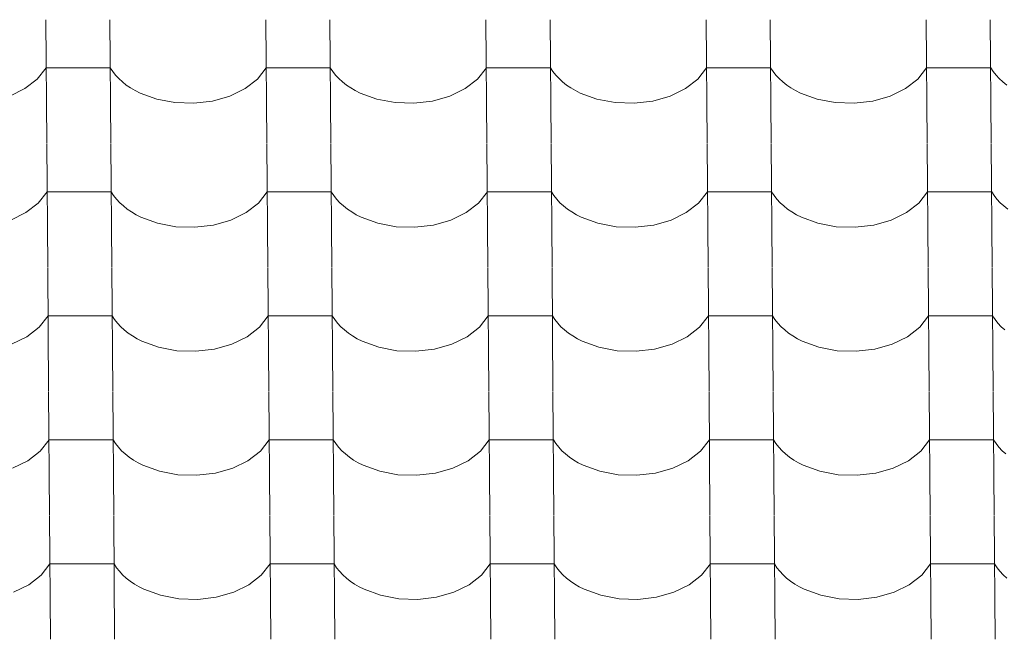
# Model space of a CAD drawing. Header units: millimetres. Extents: x -27785 to 104762, y -947 to 11132.
# Tile 40 of 146: x -15966 to -15228, y 7503 to 7968. Entities that reach past the tile are written whole.
import ezdxf

# ---------------------------------------------------------------- set-up
doc = ezdxf.new("R2010")
doc.units = ezdxf.units.MM
doc.header["$MEASUREMENT"] = 0
doc.layers.add('POHLED JIŽNÍ_1_Bourané_Výplně - Povrchové', color=7, linetype='Continuous')
doc.layers.add('POHLED JIŽNÍ_1_Konstrukce - nosné', color=7, linetype='Continuous')

# ---------------------------------------------------------------- blocks, each defined once
blk = doc.blocks.new('*X2', base_point=(-29303.7, -27473.93))
at = {"layer": 'POHLED JIŽNÍ_1_Bourané_Výplně - Povrchové', "color": 7, "linetype": 'Continuous', "lineweight": 13}
for p, q in [((-15946.07, 7968.19), (-15945.35, 7875.52)), ((-15898.03, 7968.19), (-15897.31, 7875.52)), ((-15781.07, 7968.19), (-15780.35, 7875.52)), ((-15733.04, 7968.19), (-15732.32, 7875.52)), ((-15616.08, 7968.19), (-15615.35, 7875.52)), ((-15568.04, 7968.19), (-15567.32, 7875.52)), ((-15451.08, 7968.19), (-15450.36, 7875.52)), ((-15403.05, 7968.19), (-15402.32, 7875.52)), ((-15286.08, 7968.19), (-15285.36, 7875.52)), ((-15238.05, 7968.19), (-15237.33, 7875.52)), ((-15952.39, 7923.65), (-15945.79, 7932.04)), ((-15921.77, 7932.04), (-15945.79, 7932.04)), ((-15897.75, 7932.04), (-15921.77, 7932.04)), ((-15897.75, 7932.04), (-15895.91, 7929.25)), ((-15895.91, 7929.25), (-15893.76, 7926.55)), ((-15787.39, 7923.65), (-15780.79, 7932.04)), ((-15756.77, 7932.04), (-15780.79, 7932.04)), ((-15732.76, 7932.04), (-15756.77, 7932.04)), ((-15732.76, 7932.04), (-15730.91, 7929.25)), ((-15730.91, 7929.25), (-15728.77, 7926.55)), ((-15622.4, 7923.65), (-15615.79, 7932.04)), ((-15591.78, 7932.04), (-15615.79, 7932.04)), ((-15567.76, 7932.04), (-15591.78, 7932.04)), ((-15567.76, 7932.04), (-15565.91, 7929.25)), ((-15565.91, 7929.25), (-15563.77, 7926.55)), ((-15457.4, 7923.65), (-15450.8, 7932.04)), ((-15426.78, 7932.04), (-15450.8, 7932.04)), ((-15402.76, 7932.04), (-15426.78, 7932.04)), ((-15402.76, 7932.04), (-15400.92, 7929.25)), ((-15400.92, 7929.25), (-15398.78, 7926.55)), ((-15292.4, 7923.65), (-15285.8, 7932.04)), ((-15261.79, 7932.04), (-15285.8, 7932.04)), ((-15237.77, 7932.04), (-15261.79, 7932.04)), ((-15237.77, 7932.04), (-15235.92, 7929.25)), ((-15235.92, 7929.25), (-15233.78, 7926.55)), ((-15961.64, 7916.48), (-15952.39, 7923.65)), ((-15893.76, 7926.55), (-15891.34, 7923.96)), ((-15891.34, 7923.96), (-15888.64, 7921.5)), ((-15888.64, 7921.5), (-15885.68, 7919.17)), ((-15796.65, 7916.48), (-15787.39, 7923.65)), ((-15728.77, 7926.55), (-15726.34, 7923.96)), ((-15726.34, 7923.96), (-15723.64, 7921.5)), ((-15723.64, 7921.5), (-15720.68, 7919.17)), ((-15631.65, 7916.48), (-15622.4, 7923.65)), ((-15563.77, 7926.55), (-15561.34, 7923.96)), ((-15561.34, 7923.96), (-15558.64, 7921.5)), ((-15558.64, 7921.5), (-15555.69, 7919.17)), ((-15466.65, 7916.48), (-15457.4, 7923.65)), ((-15398.78, 7926.55), (-15396.35, 7923.96)), ((-15396.35, 7923.96), (-15393.65, 7921.5)), ((-15393.65, 7921.5), (-15390.69, 7919.17)), ((-15301.66, 7916.48), (-15292.4, 7923.65)), ((-15233.78, 7926.55), (-15231.35, 7923.96)), ((-15231.35, 7923.96), (-15228.65, 7921.5)), ((-15228.65, 7921.5), (-15225.69, 7919.17)), ((-15973.08, 7910.89), (-15961.64, 7916.48)), ((-15885.68, 7919.17), (-15882.48, 7916.99)), ((-15882.48, 7916.99), (-15879.05, 7914.97)), ((-15879.05, 7914.97), (-15875.41, 7913.13)), ((-15875.41, 7913.13), (-15862.93, 7908.55)), ((-15808.08, 7910.89), (-15796.65, 7916.48)), ((-15720.68, 7919.17), (-15717.48, 7916.99)), ((-15717.48, 7916.99), (-15714.05, 7914.97)), ((-15714.05, 7914.97), (-15710.42, 7913.13)), ((-15710.42, 7913.13), (-15697.94, 7908.55)), ((-15643.08, 7910.89), (-15631.65, 7916.48)), ((-15555.69, 7919.17), (-15552.48, 7916.99)), ((-15552.48, 7916.99), (-15549.06, 7914.97)), ((-15549.06, 7914.97), (-15545.42, 7913.13)), ((-15545.42, 7913.13), (-15532.94, 7908.55)), ((-15478.09, 7910.89), (-15466.65, 7916.48)), ((-15390.69, 7919.17), (-15387.49, 7916.99)), ((-15387.49, 7916.99), (-15384.06, 7914.97)), ((-15384.06, 7914.97), (-15380.42, 7913.13)), ((-15380.42, 7913.13), (-15367.95, 7908.55)), ((-15313.09, 7910.89), (-15301.66, 7916.48)), ((-15862.93, 7908.55), (-15849.25, 7905.97)), ((-15849.25, 7905.97), (-15835.07, 7905.49)), ((-15835.07, 7905.49), (-15821.11, 7907.16)), ((-15821.11, 7907.16), (-15808.08, 7910.89)), ((-15697.94, 7908.55), (-15684.26, 7905.97)), ((-15684.26, 7905.97), (-15670.08, 7905.49)), ((-15670.08, 7905.49), (-15656.11, 7907.16)), ((-15656.11, 7907.16), (-15643.08, 7910.89)), ((-15532.94, 7908.55), (-15519.26, 7905.97)), ((-15519.26, 7905.97), (-15505.08, 7905.49)), ((-15505.08, 7905.49), (-15491.12, 7907.16)), ((-15491.12, 7907.16), (-15478.09, 7910.89)), ((-15367.95, 7908.55), (-15354.27, 7905.97)), ((-15354.27, 7905.97), (-15340.08, 7905.49)), ((-15340.08, 7905.49), (-15326.12, 7907.16)), ((-15326.12, 7907.16), (-15313.09, 7910.89)), ((-15945.34, 7875.19), (-15944.62, 7782.51)), ((-15897.31, 7875.19), (-15896.59, 7782.51)), ((-15780.35, 7875.19), (-15779.63, 7782.51)), ((-15732.31, 7875.19), (-15731.59, 7782.51)), ((-15615.35, 7875.19), (-15614.63, 7782.51)), ((-15567.32, 7875.19), (-15566.6, 7782.51)), ((-15450.36, 7875.19), (-15449.63, 7782.51)), ((-15402.32, 7875.19), (-15401.6, 7782.51)), ((-15285.36, 7875.19), (-15284.64, 7782.51)), ((-15237.33, 7875.19), (-15236.6, 7782.51)), ((-15951.67, 7830.64), (-15945.06, 7839.03)), ((-15921.05, 7839.03), (-15945.06, 7839.03)), ((-15897.03, 7839.03), (-15921.05, 7839.03)), ((-15897.03, 7839.03), (-15895.18, 7836.24)), ((-15786.67, 7830.64), (-15780.07, 7839.03)), ((-15756.05, 7839.03), (-15780.07, 7839.03)), ((-15732.03, 7839.03), (-15756.05, 7839.03)), ((-15732.03, 7839.03), (-15730.19, 7836.24)), ((-15621.67, 7830.64), (-15615.07, 7839.03)), ((-15591.05, 7839.03), (-15615.07, 7839.03)), ((-15567.04, 7839.03), (-15591.05, 7839.03)), ((-15567.04, 7839.03), (-15565.19, 7836.24)), ((-15456.68, 7830.64), (-15450.07, 7839.03)), ((-15426.06, 7839.03), (-15450.07, 7839.03)), ((-15402.04, 7839.03), (-15426.06, 7839.03)), ((-15402.04, 7839.03), (-15400.19, 7836.24)), ((-15291.68, 7830.64), (-15285.08, 7839.03)), ((-15261.06, 7839.03), (-15285.08, 7839.03)), ((-15237.04, 7839.03), (-15261.06, 7839.03)), ((-15237.04, 7839.03), (-15235.2, 7836.24)), ((-15960.92, 7823.47), (-15951.67, 7830.64)), ((-15895.18, 7836.24), (-15893.04, 7833.54)), ((-15893.04, 7833.54), (-15890.61, 7830.95)), ((-15890.61, 7830.95), (-15887.91, 7828.49)), ((-15795.92, 7823.47), (-15786.67, 7830.64)), ((-15730.19, 7836.24), (-15728.04, 7833.54)), ((-15728.04, 7833.54), (-15725.62, 7830.95)), ((-15725.62, 7830.95), (-15722.92, 7828.49)), ((-15630.93, 7823.47), (-15621.67, 7830.64)), ((-15565.19, 7836.24), (-15563.05, 7833.54)), ((-15563.05, 7833.54), (-15560.62, 7830.95)), ((-15560.62, 7830.95), (-15557.92, 7828.49)), ((-15465.93, 7823.47), (-15456.68, 7830.64)), ((-15400.19, 7836.24), (-15398.05, 7833.54)), ((-15398.05, 7833.54), (-15395.62, 7830.95)), ((-15395.62, 7830.95), (-15392.92, 7828.49)), ((-15300.94, 7823.47), (-15291.68, 7830.64)), ((-15235.2, 7836.24), (-15233.06, 7833.54)), ((-15233.06, 7833.54), (-15230.63, 7830.95)), ((-15230.63, 7830.95), (-15227.93, 7828.49)), ((-15972.35, 7817.88), (-15960.92, 7823.47)), ((-15887.91, 7828.49), (-15884.95, 7826.16)), ((-15884.95, 7826.16), (-15881.75, 7823.98)), ((-15881.75, 7823.98), (-15878.32, 7821.96)), ((-15807.36, 7817.88), (-15795.92, 7823.47)), ((-15722.92, 7828.49), (-15719.96, 7826.16)), ((-15719.96, 7826.16), (-15716.76, 7823.98)), ((-15716.76, 7823.98), (-15713.33, 7821.96)), ((-15642.36, 7817.88), (-15630.93, 7823.47)), ((-15557.92, 7828.49), (-15554.96, 7826.16)), ((-15554.96, 7826.16), (-15551.76, 7823.98)), ((-15551.76, 7823.98), (-15548.33, 7821.96)), ((-15477.36, 7817.88), (-15465.93, 7823.47)), ((-15392.92, 7828.49), (-15389.97, 7826.16)), ((-15389.97, 7826.16), (-15386.76, 7823.98)), ((-15386.76, 7823.98), (-15383.34, 7821.96)), ((-15312.37, 7817.88), (-15300.94, 7823.47)), ((-15227.93, 7828.49), (-15224.97, 7826.16)), ((-15878.32, 7821.96), (-15874.69, 7820.12)), ((-15874.69, 7820.12), (-15862.21, 7815.54)), ((-15820.39, 7814.16), (-15807.36, 7817.88)), ((-15713.33, 7821.96), (-15709.69, 7820.12)), ((-15709.69, 7820.12), (-15697.21, 7815.54)), ((-15655.39, 7814.16), (-15642.36, 7817.88)), ((-15548.33, 7821.96), (-15544.7, 7820.12)), ((-15544.7, 7820.12), (-15532.22, 7815.54)), ((-15490.39, 7814.16), (-15477.36, 7817.88)), ((-15383.34, 7821.96), (-15379.7, 7820.12)), ((-15379.7, 7820.12), (-15367.22, 7815.54)), ((-15325.4, 7814.16), (-15312.37, 7817.88)), ((-15862.21, 7815.54), (-15848.53, 7812.96)), ((-15848.53, 7812.96), (-15834.35, 7812.49)), ((-15834.35, 7812.49), (-15820.39, 7814.16)), ((-15697.21, 7815.54), (-15683.53, 7812.96)), ((-15683.53, 7812.96), (-15669.35, 7812.49)), ((-15669.35, 7812.49), (-15655.39, 7814.16)), ((-15532.22, 7815.54), (-15518.54, 7812.96)), ((-15518.54, 7812.96), (-15504.36, 7812.49)), ((-15504.36, 7812.49), (-15490.39, 7814.16)), ((-15367.22, 7815.54), (-15353.54, 7812.96)), ((-15353.54, 7812.96), (-15339.36, 7812.49)), ((-15339.36, 7812.49), (-15325.4, 7814.16)), ((-15944.62, 7782.18), (-15943.9, 7689.5)), ((-15896.59, 7782.18), (-15895.86, 7689.5)), ((-15779.62, 7782.18), (-15778.9, 7689.5)), ((-15731.59, 7782.18), (-15730.87, 7689.5)), ((-15614.63, 7782.18), (-15613.91, 7689.5)), ((-15566.59, 7782.18), (-15565.87, 7689.5)), ((-15449.63, 7782.18), (-15448.91, 7689.5)), ((-15401.6, 7782.18), (-15400.88, 7689.5)), ((-15284.64, 7782.18), (-15283.92, 7689.5)), ((-15236.6, 7782.18), (-15235.88, 7689.5)), ((-15950.94, 7737.63), (-15944.34, 7746.02)), ((-15920.32, 7746.02), (-15944.34, 7746.02)), ((-15896.3, 7746.02), (-15920.32, 7746.02)), ((-15896.3, 7746.02), (-15894.46, 7743.23)), ((-15894.46, 7743.23), (-15892.32, 7740.53)), ((-15785.95, 7737.63), (-15779.34, 7746.02)), ((-15755.33, 7746.02), (-15779.34, 7746.02)), ((-15731.31, 7746.02), (-15755.33, 7746.02)), ((-15731.31, 7746.02), (-15729.46, 7743.23)), ((-15729.46, 7743.23), (-15727.32, 7740.53)), ((-15620.95, 7737.63), (-15614.35, 7746.02)), ((-15590.33, 7746.02), (-15614.35, 7746.02)), ((-15566.31, 7746.02), (-15590.33, 7746.02)), ((-15566.31, 7746.02), (-15564.47, 7743.23)), ((-15564.47, 7743.23), (-15562.32, 7740.53)), ((-15455.95, 7737.63), (-15449.35, 7746.02)), ((-15425.33, 7746.02), (-15449.35, 7746.02)), ((-15401.32, 7746.02), (-15425.33, 7746.02)), ((-15401.32, 7746.02), (-15399.47, 7743.23)), ((-15399.47, 7743.23), (-15397.33, 7740.53)), ((-15290.96, 7737.63), (-15284.35, 7746.02)), ((-15260.34, 7746.02), (-15284.35, 7746.02)), ((-15236.32, 7746.02), (-15260.34, 7746.02)), ((-15236.32, 7746.02), (-15234.48, 7743.23)), ((-15234.48, 7743.23), (-15232.33, 7740.53)), ((-15960.2, 7730.46), (-15950.94, 7737.63)), ((-15892.32, 7740.53), (-15889.89, 7737.94)), ((-15889.89, 7737.94), (-15887.19, 7735.48)), ((-15887.19, 7735.48), (-15884.23, 7733.15)), ((-15795.2, 7730.46), (-15785.95, 7737.63)), ((-15727.32, 7740.53), (-15724.89, 7737.94)), ((-15724.89, 7737.94), (-15722.19, 7735.48)), ((-15722.19, 7735.48), (-15719.23, 7733.15)), ((-15630.2, 7730.46), (-15620.95, 7737.63)), ((-15562.32, 7740.53), (-15559.9, 7737.94)), ((-15559.9, 7737.94), (-15557.2, 7735.48)), ((-15557.2, 7735.48), (-15554.24, 7733.15)), ((-15465.21, 7730.46), (-15455.95, 7737.63)), ((-15397.33, 7740.53), (-15394.9, 7737.94)), ((-15394.9, 7737.94), (-15392.2, 7735.48)), ((-15392.2, 7735.48), (-15389.24, 7733.15)), ((-15300.21, 7730.46), (-15290.96, 7737.63)), ((-15232.33, 7740.53), (-15229.91, 7737.94)), ((-15229.91, 7737.94), (-15227.21, 7735.48)), ((-15971.63, 7724.87), (-15960.2, 7730.46)), ((-15884.23, 7733.15), (-15881.03, 7730.97)), ((-15881.03, 7730.97), (-15877.6, 7728.96)), ((-15877.6, 7728.96), (-15873.97, 7727.11)), ((-15806.63, 7724.87), (-15795.2, 7730.46)), ((-15719.23, 7733.15), (-15716.03, 7730.97)), ((-15716.03, 7730.97), (-15712.6, 7728.96)), ((-15712.6, 7728.96), (-15708.97, 7727.11)), ((-15641.64, 7724.87), (-15630.2, 7730.46)), ((-15554.24, 7733.15), (-15551.04, 7730.97)), ((-15551.04, 7730.97), (-15547.61, 7728.96)), ((-15547.61, 7728.96), (-15543.97, 7727.11)), ((-15476.64, 7724.87), (-15465.21, 7730.46)), ((-15389.24, 7733.15), (-15386.04, 7730.97)), ((-15386.04, 7730.97), (-15382.61, 7728.96)), ((-15382.61, 7728.96), (-15378.98, 7727.11)), ((-15311.65, 7724.87), (-15300.21, 7730.46)), ((-15873.97, 7727.11), (-15861.49, 7722.54)), ((-15861.49, 7722.54), (-15847.81, 7719.95)), ((-15847.81, 7719.95), (-15833.62, 7719.48)), ((-15833.62, 7719.48), (-15819.66, 7721.15)), ((-15819.66, 7721.15), (-15806.63, 7724.87)), ((-15708.97, 7727.11), (-15696.49, 7722.54)), ((-15696.49, 7722.54), (-15682.81, 7719.95)), ((-15682.81, 7719.95), (-15668.63, 7719.48)), ((-15668.63, 7719.48), (-15654.67, 7721.15)), ((-15654.67, 7721.15), (-15641.64, 7724.87)), ((-15543.97, 7727.11), (-15531.49, 7722.54)), ((-15531.49, 7722.54), (-15517.81, 7719.95)), ((-15517.81, 7719.95), (-15503.63, 7719.48)), ((-15503.63, 7719.48), (-15489.67, 7721.15)), ((-15489.67, 7721.15), (-15476.64, 7724.87)), ((-15378.98, 7727.11), (-15366.5, 7722.54)), ((-15366.5, 7722.54), (-15352.82, 7719.95)), ((-15352.82, 7719.95), (-15338.64, 7719.48)), ((-15338.64, 7719.48), (-15324.67, 7721.15)), ((-15324.67, 7721.15), (-15311.65, 7724.87)), ((-15943.9, 7689.17), (-15943.18, 7596.49)), ((-15895.86, 7689.17), (-15895.14, 7596.49)), ((-15778.9, 7689.17), (-15778.18, 7596.49)), ((-15730.87, 7689.17), (-15730.15, 7596.49)), ((-15613.9, 7689.17), (-15613.18, 7596.49)), ((-15565.87, 7689.17), (-15565.15, 7596.49)), ((-15448.91, 7689.17), (-15448.19, 7596.49)), ((-15400.87, 7689.17), (-15400.15, 7596.49)), ((-15283.91, 7689.17), (-15283.19, 7596.49)), ((-15235.88, 7689.17), (-15235.16, 7596.49)), ((-15950.22, 7644.62), (-15943.62, 7653.01)), ((-15919.6, 7653.01), (-15943.62, 7653.01)), ((-15895.58, 7653.01), (-15919.6, 7653.01)), ((-15895.58, 7653.01), (-15893.74, 7650.22)), ((-15893.74, 7650.22), (-15891.59, 7647.52)), ((-15891.59, 7647.52), (-15889.17, 7644.93)), ((-15785.22, 7644.62), (-15778.62, 7653.01)), ((-15754.6, 7653.01), (-15778.62, 7653.01)), ((-15730.59, 7653.01), (-15754.6, 7653.01)), ((-15730.59, 7653.01), (-15728.74, 7650.22)), ((-15728.74, 7650.22), (-15726.6, 7647.52)), ((-15726.6, 7647.52), (-15724.17, 7644.93)), ((-15620.23, 7644.62), (-15613.62, 7653.01)), ((-15589.61, 7653.01), (-15613.62, 7653.01)), ((-15565.59, 7653.01), (-15589.61, 7653.01)), ((-15565.59, 7653.01), (-15563.74, 7650.22)), ((-15563.74, 7650.22), (-15561.6, 7647.52)), ((-15561.6, 7647.52), (-15559.17, 7644.93)), ((-15455.23, 7644.62), (-15448.63, 7653.01)), ((-15424.61, 7653.01), (-15448.63, 7653.01)), ((-15400.59, 7653.01), (-15424.61, 7653.01)), ((-15400.59, 7653.01), (-15398.75, 7650.22)), ((-15398.75, 7650.22), (-15396.61, 7647.52)), ((-15396.61, 7647.52), (-15394.18, 7644.93)), ((-15290.23, 7644.62), (-15283.63, 7653.01)), ((-15259.61, 7653.01), (-15283.63, 7653.01)), ((-15235.6, 7653.01), (-15259.61, 7653.01)), ((-15235.6, 7653.01), (-15233.75, 7650.22)), ((-15233.75, 7650.22), (-15231.61, 7647.52)), ((-15231.61, 7647.52), (-15229.18, 7644.93)), ((-15959.47, 7637.45), (-15950.22, 7644.62)), ((-15889.17, 7644.93), (-15886.47, 7642.47)), ((-15886.47, 7642.47), (-15883.51, 7640.14)), ((-15883.51, 7640.14), (-15880.3, 7637.96)), ((-15794.48, 7637.45), (-15785.22, 7644.62)), ((-15724.17, 7644.93), (-15721.47, 7642.47)), ((-15721.47, 7642.47), (-15718.51, 7640.14)), ((-15718.51, 7640.14), (-15715.31, 7637.96)), ((-15629.48, 7637.45), (-15620.23, 7644.62)), ((-15559.17, 7644.93), (-15556.47, 7642.47)), ((-15556.47, 7642.47), (-15553.51, 7640.14)), ((-15553.51, 7640.14), (-15550.31, 7637.96)), ((-15464.48, 7637.45), (-15455.23, 7644.62)), ((-15394.18, 7644.93), (-15391.48, 7642.47)), ((-15391.48, 7642.47), (-15388.52, 7640.14)), ((-15388.52, 7640.14), (-15385.32, 7637.96)), ((-15299.49, 7637.45), (-15290.23, 7644.62)), ((-15229.18, 7644.93), (-15226.48, 7642.47)), ((-15970.91, 7631.86), (-15959.47, 7637.45)), ((-15880.3, 7637.96), (-15876.88, 7635.95)), ((-15876.88, 7635.95), (-15873.24, 7634.1)), ((-15873.24, 7634.1), (-15860.76, 7629.53)), ((-15818.94, 7628.14), (-15805.91, 7631.86)), ((-15805.91, 7631.86), (-15794.48, 7637.45)), ((-15715.31, 7637.96), (-15711.88, 7635.95)), ((-15711.88, 7635.95), (-15708.25, 7634.1)), ((-15708.25, 7634.1), (-15695.77, 7629.53)), ((-15653.94, 7628.14), (-15640.91, 7631.86)), ((-15640.91, 7631.86), (-15629.48, 7637.45)), ((-15550.31, 7637.96), (-15546.89, 7635.95)), ((-15546.89, 7635.95), (-15543.25, 7634.1)), ((-15543.25, 7634.1), (-15530.77, 7629.53)), ((-15488.95, 7628.14), (-15475.92, 7631.86)), ((-15475.92, 7631.86), (-15464.48, 7637.45)), ((-15385.32, 7637.96), (-15381.89, 7635.95)), ((-15381.89, 7635.95), (-15378.25, 7634.1)), ((-15378.25, 7634.1), (-15365.77, 7629.53)), ((-15323.95, 7628.14), (-15310.92, 7631.86)), ((-15310.92, 7631.86), (-15299.49, 7637.45)), ((-15860.76, 7629.53), (-15847.08, 7626.94)), ((-15847.08, 7626.94), (-15832.9, 7626.47)), ((-15832.9, 7626.47), (-15818.94, 7628.14)), ((-15695.77, 7629.53), (-15682.09, 7626.94)), ((-15682.09, 7626.94), (-15667.91, 7626.47)), ((-15667.91, 7626.47), (-15653.94, 7628.14)), ((-15530.77, 7629.53), (-15517.09, 7626.94)), ((-15517.09, 7626.94), (-15502.91, 7626.47)), ((-15502.91, 7626.47), (-15488.95, 7628.14)), ((-15365.77, 7629.53), (-15352.1, 7626.94)), ((-15352.1, 7626.94), (-15337.91, 7626.47)), ((-15337.91, 7626.47), (-15323.95, 7628.14)), ((-15943.17, 7596.16), (-15942.45, 7503.48)), ((-15895.14, 7596.16), (-15894.42, 7503.48)), ((-15778.18, 7596.16), (-15777.46, 7503.48)), ((-15730.14, 7596.16), (-15729.42, 7503.48)), ((-15613.18, 7596.16), (-15612.46, 7503.48)), ((-15565.15, 7596.16), (-15564.43, 7503.48)), ((-15448.18, 7596.16), (-15447.46, 7503.48)), ((-15400.15, 7596.16), (-15399.43, 7503.48)), ((-15283.19, 7596.16), (-15282.47, 7503.48)), ((-15235.15, 7596.16), (-15234.43, 7503.48)), ((-15949.49, 7551.62), (-15942.89, 7560)), ((-15918.87, 7560), (-15942.89, 7560)), ((-15894.86, 7560), (-15918.87, 7560)), ((-15894.86, 7560), (-15893.01, 7557.21)), ((-15784.5, 7551.62), (-15777.9, 7560)), ((-15753.88, 7560), (-15777.9, 7560)), ((-15729.86, 7560), (-15753.88, 7560)), ((-15729.86, 7560), (-15728.02, 7557.21)), ((-15619.5, 7551.62), (-15612.9, 7560)), ((-15588.88, 7560), (-15612.9, 7560)), ((-15564.87, 7560), (-15588.88, 7560)), ((-15564.87, 7560), (-15563.02, 7557.21)), ((-15454.51, 7551.62), (-15447.9, 7560)), ((-15423.89, 7560), (-15447.9, 7560)), ((-15399.87, 7560), (-15423.89, 7560)), ((-15399.87, 7560), (-15398.02, 7557.21)), ((-15289.51, 7551.62), (-15282.91, 7560)), ((-15258.89, 7560), (-15282.91, 7560)), ((-15234.87, 7560), (-15258.89, 7560)), ((-15234.87, 7560), (-15233.03, 7557.21)), ((-15958.75, 7544.44), (-15949.49, 7551.62)), ((-15893.01, 7557.21), (-15890.87, 7554.51)), ((-15890.87, 7554.51), (-15888.44, 7551.93)), ((-15888.44, 7551.93), (-15885.74, 7549.46)), ((-15793.75, 7544.44), (-15784.5, 7551.62)), ((-15728.02, 7557.21), (-15725.87, 7554.51)), ((-15725.87, 7554.51), (-15723.45, 7551.93)), ((-15723.45, 7551.93), (-15720.75, 7549.46)), ((-15628.76, 7544.44), (-15619.5, 7551.62)), ((-15563.02, 7557.21), (-15560.88, 7554.51)), ((-15560.88, 7554.51), (-15558.45, 7551.93)), ((-15558.45, 7551.93), (-15555.75, 7549.46)), ((-15463.76, 7544.44), (-15454.51, 7551.62)), ((-15398.02, 7557.21), (-15395.88, 7554.51)), ((-15395.88, 7554.51), (-15393.45, 7551.93)), ((-15393.45, 7551.93), (-15390.75, 7549.46)), ((-15298.76, 7544.44), (-15289.51, 7551.62)), ((-15233.03, 7557.21), (-15230.89, 7554.51)), ((-15230.89, 7554.51), (-15228.46, 7551.93)), ((-15228.46, 7551.93), (-15225.76, 7549.46)), ((-15970.18, 7538.85), (-15958.75, 7544.44)), ((-15885.74, 7549.46), (-15882.78, 7547.13)), ((-15882.78, 7547.13), (-15879.58, 7544.96)), ((-15879.58, 7544.96), (-15876.15, 7542.94)), ((-15876.15, 7542.94), (-15872.52, 7541.09)), ((-15805.19, 7538.85), (-15793.75, 7544.44)), ((-15720.75, 7549.46), (-15717.79, 7547.13)), ((-15717.79, 7547.13), (-15714.59, 7544.96)), ((-15714.59, 7544.96), (-15711.16, 7542.94)), ((-15711.16, 7542.94), (-15707.52, 7541.09)), ((-15640.19, 7538.85), (-15628.76, 7544.44)), ((-15555.75, 7549.46), (-15552.79, 7547.13)), ((-15552.79, 7547.13), (-15549.59, 7544.96)), ((-15549.59, 7544.96), (-15546.16, 7542.94)), ((-15546.16, 7542.94), (-15542.53, 7541.09)), ((-15475.19, 7538.85), (-15463.76, 7544.44)), ((-15390.75, 7549.46), (-15387.8, 7547.13)), ((-15387.8, 7547.13), (-15384.59, 7544.96)), ((-15384.59, 7544.96), (-15381.17, 7542.94)), ((-15381.17, 7542.94), (-15377.53, 7541.09)), ((-15310.2, 7538.85), (-15298.76, 7544.44)), ((-15872.52, 7541.09), (-15860.04, 7536.52)), ((-15860.04, 7536.52), (-15846.36, 7533.93)), ((-15818.22, 7535.13), (-15805.19, 7538.85)), ((-15707.52, 7541.09), (-15695.04, 7536.52)), ((-15695.04, 7536.52), (-15681.36, 7533.93)), ((-15653.22, 7535.13), (-15640.19, 7538.85)), ((-15542.53, 7541.09), (-15530.05, 7536.52)), ((-15530.05, 7536.52), (-15516.37, 7533.93)), ((-15488.22, 7535.13), (-15475.19, 7538.85)), ((-15377.53, 7541.09), (-15365.05, 7536.52)), ((-15365.05, 7536.52), (-15351.37, 7533.93)), ((-15323.23, 7535.13), (-15310.2, 7538.85)), ((-15846.36, 7533.93), (-15832.18, 7533.46)), ((-15832.18, 7533.46), (-15818.22, 7535.13)), ((-15681.36, 7533.93), (-15667.18, 7533.46)), ((-15667.18, 7533.46), (-15653.22, 7535.13)), ((-15516.37, 7533.93), (-15502.19, 7533.46)), ((-15502.19, 7533.46), (-15488.22, 7535.13)), ((-15351.37, 7533.93), (-15337.19, 7533.46)), ((-15337.19, 7533.46), (-15323.23, 7535.13))]:
    blk.add_line(p, q, dxfattribs=at)

msp = doc.modelspace()

# ---------------------------------------------------------------- block references
at = {"layer": 'POHLED JIŽNÍ_1_Konstrukce - nosné', "color": 9, "linetype": 'Continuous', "lineweight": 13}
msp.add_blockref('*X2', (-29303.7, -27473.93), dxfattribs=at)

doc.saveas('drawing.dxf')
